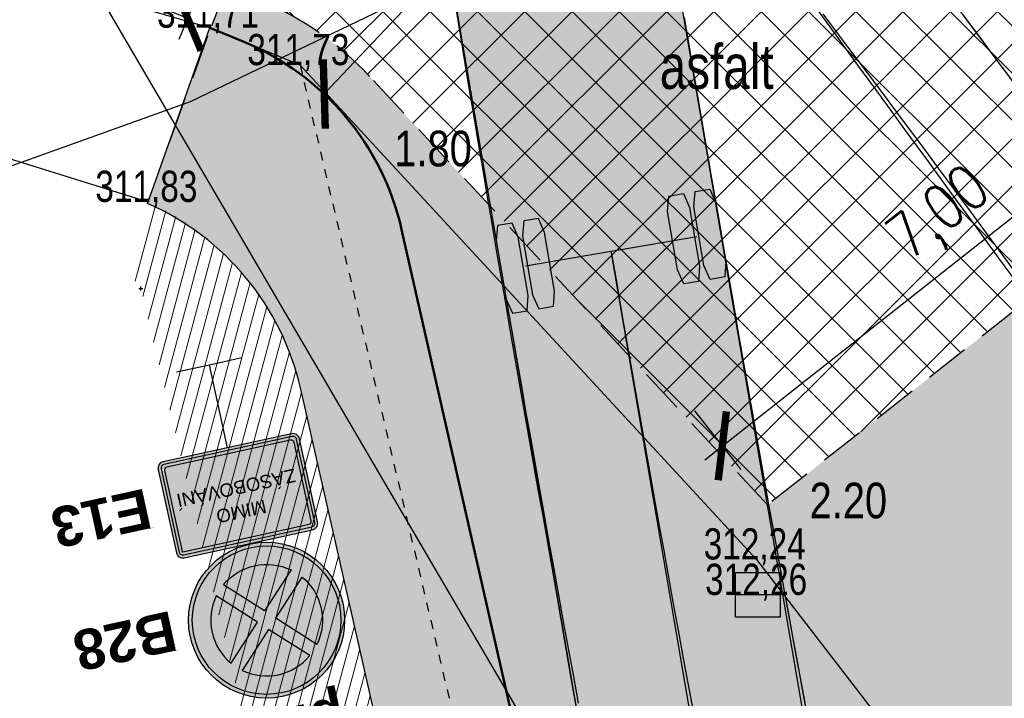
# Model space of a CAD drawing. Extents: x -783215 to -782699, y -1044860 to -1044498.
# Tile 37 of 60: x -783100.35 to -783089.31, y -1044660.13 to -1044652.52. Entities that reach past the tile are written whole.
import ezdxf
from ezdxf.enums import TextEntityAlignment as Align

# ---------------------------------------------------------------- set-up
doc = ezdxf.new("R2010")
doc.units = 0
doc.header["$MEASUREMENT"] = 0
doc.header["$PDSIZE"] = 0.2
doc.linetypes.add('HIDDEN', pattern=[0.375, 0.25, -0.125])
doc.linetypes.add('ČÁRKOVANÁ', pattern=[0.75, 0.5, -0.25])
doc.layers.get('0').update_dxf_attribs({"linetype": 'CONTINUOUS'})
doc.layers.get('Defpoints').update_dxf_attribs({"linetype": 'CONTINUOUS'})
for name, color, linetype in [('51_DRAHY_KOL_SITUACE', 21, 'CONTINUOUS'), ('51_OSY_NAPRAV_SITUACE', 51, 'CONTINUOUS'), ('51_VNEJSI_OBRYS_SITUACE', 4, 'CONTINUOUS'), ('51_VOZIDLO', 7, 'CONTINUOUS'), ('51_VOZIDLO_INITIAL_POS', 7, 'CONTINUOUS'), ('A_kóty', 1, 'CONTINUOUS'), ('A_výšky a sklony', 1, 'CONTINUOUS'), ('K-HRANA KOMUNIKACE', 1, 'CONTINUOUS'), ('KANS', 7, 'CONTINUOUS'), ('S_VODA', 150, 'VODVPITO'), ('Z_hrany ploch', 7, 'CONTINUOUS'), ('Z_Popisy', 7, 'CONTINUOUS')]:
    doc.layers.add(name, color=color, linetype=linetype)
for name, color, linetype, lineweight in [('K_VOZOVKA', 242, 'CONTINUOUS', 50), ('K_záhon. obr.', 202, 'CONTINUOUS', 30), ('KN_hranice pozemků', 140, 'CONTINUOUS', 30), ('Z_VÝŠKY', 7, 'CONTINUOUS', 9), ('Z_VÝŠKY NETISK', 252, 'CONTINUOUS', 9), ('šrafy-živice', 9, 'CONTINUOUS', 13)]:
    doc.layers.add(name, color=color, linetype=linetype, lineweight=lineweight)
doc.layers.add('Podklad', color=7, linetype='CONTINUOUS', true_color=0xededed)
doc.layers.add('SRF_CHODNÍKY', color=7, linetype='CONTINUOUS', lineweight=25, true_color=0xf5f089)
doc.layers.add('šrafy zeleň', color=7, linetype='CONTINUOUS', lineweight=13, true_color=0xdaf1b1)
doc.styles.add('ABCKARIAL', font='arial.ttf')
doc.styles.add('ROMANS', font='romans.shx', dxfattribs={"width": 0.8})
doc.styles.get("Standard").update_dxf_attribs({"font": 'txt', "height": 0.2})
doc.styles.add('Style-cs_Working', font='cs_Working.shx')
doc.styles.add('znacky', font='arial.ttf')
doc.linetypes.add('VODVPITO', pattern='A,7,-6.5,[2,civil.shx,S=1,R=0,X=0,Y=0],-6.5', length=20)
doc.dimstyles.new('situ 250', dxfattribs={"dimscale": 0.25, "dimtxt": 2, "dimasz": 2.2, "dimexe": 2, "dimexo": 2, "dimgap": 0.8, "dimtad": 1, "dimrnd": 0.05, "dimzin": 3, "dimtxsty": 'ROMANS', "dimblk": 'ARCHTICK', "dimcen": 0.09, "dimdle": 1, "dimadec": 1, "dimazin": 3, "dimtfac": 1, "dimtofl": 0, "dimtmove": 0, "dimatfit": 2, "dimldrblk": 'TerminatorOpen_0.5', "dimfxl": 4, "dimfxlon": 1, "dimfrac": 2, "dimtzin": 3, "dimarcsym": 0})

# ---------------------------------------------------------------- blocks, each defined once
blk = doc.blocks.new('_ArchTick')
at = {"color": 0, "linetype": 'ByBlock', "const_width": 0.15}
blk.add_lwpolyline([(-0.5, -0.5), (0.5, 0.5)], dxfattribs=at)
blk = doc.blocks.new('*D30')
at = {"layer": 'A_kóty', "color": 0, "linetype": 'ByBlock', "lineweight": -2, "ltscale": 2500, "transparency": 16777216}
for p, q in [((-783094.809, -1044651.094), (-783096.935, -1044653.35)), ((-783099.015, -1044655.533), (-783098.97, -1044655.533)), ((-783098.993, -1044655.556), (-783098.993, -1044655.511))]:
    blk.add_line(p, q, dxfattribs=at)
at = {"layer": 'Defpoints', "color": 0, "linetype": 'ByBlock', "ltscale": 2500, "transparency": 16777216}
for p in [(-783096.935, -1044653.35), (-783098.993, -1044655.533)]:
    blk.add_point(p, dxfattribs=at)
at = {"layer": 'A_kóty', "color": 0, "linetype": 'ByBlock', "lineweight": -2, "ltscale": 2500, "transparency": 16777216, "xscale": 0.55, "yscale": 0.55, "zscale": 0.55, "rotation": 226.6995552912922}
blk.add_blockref('_ArchTick', (-783096.935, -1044653.35), dxfattribs=at)
at = {"layer": 'A_kóty', "color": 0, "linetype": 'ByBlock', "ltscale": 2500, "transparency": 16777216, "insert": (-783095.857, -1044651.48), "char_height": 0.5, "attachment_point": 5, "rotation": 46.6996, "style": 'ROMANS', "bg_fill": 3, "box_fill_scale": 1.25, "bg_fill_color": 256, "bg_fill_true_color": 13158600, "bg_fill_transparency": 0}
blk.add_mtext('R3,00', dxfattribs=at)
blk = doc.blocks.new('TerminatorOpen_0.5')
at = {"color": 0, "linetype": 'ByBlock', "lineweight": -2}
for q in [(-1, 0.25), (-1, 0), (-1, -0.25)]:
    blk.add_line((0, 0), q, dxfattribs=at)
blk = doc.blocks.new('*D31')
at = {"layer": 'A_kóty', "color": 0, "linetype": 'ByBlock', "lineweight": -2, "ltscale": 2500, "transparency": 16777216}
for p, q in [((-783098.275, -1044652.042), (-783097.444, -1044650.038)), ((-783098.275, -1044652.042), (-783098.737, -1044651.851)), ((-783098.562, -1044652.735), (-783098.275, -1044652.042)), ((-783098.466, -1044652.504), (-783098.928, -1044652.312))]:
    blk.add_line(p, q, dxfattribs=at)
at = {"layer": 'Defpoints', "color": 0, "linetype": 'ByBlock', "ltscale": 2500, "transparency": 16777216}
for p in [(-783098.275, -1044652.042), (-783098.029, -1044652.144), (-783098.22, -1044652.606)]:
    blk.add_point(p, dxfattribs=at)
at = {"layer": 'A_kóty', "color": 0, "linetype": 'ByBlock', "lineweight": -2, "ltscale": 2500, "transparency": 16777216, "xscale": 0.55, "yscale": 0.55, "zscale": 0.55}
for p, rotation in [((-783098.275, -1044652.042), 67.4806115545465), ((-783098.466, -1044652.504), 247.4806115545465)]:
    blk.add_blockref('_ArchTick', p, dxfattribs=dict(at, rotation=rotation))
at = {"layer": 'A_kóty', "color": 0, "linetype": 'ByBlock', "ltscale": 2500, "transparency": 16777216, "insert": (-783098.214, -1044650.596), "char_height": 0.5, "attachment_point": 5, "rotation": 67.4806, "style": 'ROMANS'}
blk.add_mtext('0,50', dxfattribs=at)
blk = doc.blocks.new('*D48')
at = {"layer": 'A_kóty', "color": 0, "lineweight": -2, "ltscale": 0.2, "transparency": 16777216}
for p, q in [((-783086.725, -1044653.199), (-783087.245, -1044652.541)), ((-783092.666, -1044657.454), (-783086.739, -1044652.778)), ((-783092.26, -1044657.565), (-783092.779, -1044656.907))]:
    blk.add_line(p, q, dxfattribs=at)
at = {"layer": 'Defpoints', "color": 0, "ltscale": 0.2, "transparency": 16777216}
for p in [(-783086.935, -1044652.933), (-783086.415, -1044653.592), (-783091.95, -1044657.958)]:
    blk.add_point(p, dxfattribs=at)
at = {"layer": 'A_kóty', "color": 0, "lineweight": -2, "ltscale": 0.2, "transparency": 16777216, "xscale": 0.55, "yscale": 0.55, "zscale": 0.55}
for p, rotation in [((-783086.935, -1044652.933), 38.26759197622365), ((-783092.47, -1044657.299), 218.2675919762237)]:
    blk.add_blockref('_ArchTick', p, dxfattribs=dict(at, rotation=rotation))
at = {"layer": 'A_kóty', "color": 0, "ltscale": 0.2, "transparency": 16777216, "insert": (-783090.01, -1044654.725), "char_height": 0.5, "attachment_point": 5, "rotation": 38.2676, "style": 'ROMANS'}
blk.add_mtext('7,00', dxfattribs=at)
blk = doc.blocks.new('6$3000')
at = {"color": 0}
blk.add_lwpolyline([(0.5, 0), (0.5, -0.5), (-0.5, -0.5), (-0.5, 0.5), (0.5, 0.5), (0.5, 0), (-0.5, 0)], dxfattribs=at)

msp = doc.modelspace()

# ---------------------------------------------------------------- hatches: boundary and pattern name
at = {"true_color": 0x000000}
h = msp.add_hatch(color=18, dxfattribs=at)
edge = h.paths.add_edge_path()
edge.add_arc((-783098.522, -1044658.482), 0.0412, 192.3033, 282.3033)
edge.add_line((-783098.513, -1044658.522), (-783097.073, -1044658.208))
edge.add_arc((-783097.082, -1044658.168), 0.0412, -77.6967, 12.3033)
edge.add_line((-783097.041, -1044658.159), (-783097.245, -1044657.226))
edge.add_arc((-783097.285, -1044657.235), 0.0412, 12.3033, 102.3033)
edge.add_line((-783097.294, -1044657.195), (-783098.734, -1044657.509))
edge.add_arc((-783098.725, -1044657.549), 0.0412, 102.3033, 192.3033)
edge.add_line((-783098.766, -1044657.558), (-783098.562, -1044658.491))
edge = h.paths.add_edge_path(flags=16)
edge.add_arc((-783098.522, -1044658.482), 0.00622, 192.3033, 282.3033)
edge.add_line((-783098.521, -1044658.488), (-783097.106, -1044658.179))
edge.add_arc((-783097.113, -1044658.148), 0.0325, -77.6967, 12.3033)
edge.add_line((-783097.081, -1044658.141), (-783097.274, -1044657.259))
edge.add_arc((-783097.305, -1044657.266), 0.0325, 12.3033, 102.3033)
edge.add_line((-783097.312, -1044657.235), (-783098.701, -1044657.537))
edge.add_arc((-783098.694, -1044657.569), 0.0325, 102.3033, 192.3033)
edge.add_line((-783098.726, -1044657.576), (-783098.528, -1044658.483))
h = msp.add_hatch(color=1)
edge = h.paths.add_edge_path()
edge.add_arc((-783097.582, -1044659.255), 0.833, -167.6967, 192.3033)
edge = h.paths.add_edge_path(flags=16)
edge.add_arc((-783097.582, -1044659.255), 0.627, 154.2577, 230.5041)
edge.add_line((-783097.98, -1044659.739), (-783097.684, -1044659.278))
edge.add_line((-783097.684, -1044659.278), (-783098.146, -1044658.983))
edge = h.paths.add_edge_path(flags=16)
edge.add_arc((-783097.582, -1044659.255), 0.627, -115.8193, -39.3249)
edge.add_line((-783097.097, -1044659.652), (-783097.559, -1044659.358))
edge.add_line((-783097.559, -1044659.358), (-783097.855, -1044659.819))
edge = h.paths.add_edge_path(flags=16)
edge.add_arc((-783097.582, -1044659.255), 0.627, 64.098, 140.6125, ccw=False)
edge.add_line((-783097.308, -1044658.692), (-783097.604, -1044659.152))
edge.add_line((-783097.604, -1044659.152), (-783098.066, -1044658.858))
edge = h.paths.add_edge_path(flags=16)
edge.add_line((-783097.017, -1044659.527), (-783097.478, -1044659.233))
edge.add_line((-783097.478, -1044659.233), (-783097.183, -1044658.772))
edge.add_arc((-783097.582, -1044659.255), 0.627, -25.6796, 50.4213, ccw=False)
at = {"true_color": 0x0052a3}
h = msp.add_hatch(color=154, dxfattribs=at)
edge = h.paths.add_edge_path()
edge.add_arc((-783097.582, -1044659.255), 0.627, -115.8193, -39.3249)
edge.add_line((-783097.097, -1044659.652), (-783097.559, -1044659.358))
edge.add_line((-783097.559, -1044659.358), (-783097.855, -1044659.819))
edge = h.paths.add_edge_path()
edge.add_arc((-783097.582, -1044659.255), 0.627, 154.2577, 230.5041)
edge.add_line((-783097.98, -1044659.739), (-783097.684, -1044659.278))
edge.add_line((-783097.684, -1044659.278), (-783098.146, -1044658.983))
edge = h.paths.add_edge_path()
edge.add_arc((-783097.582, -1044659.255), 0.627, 64.098, 140.6125, ccw=False)
edge.add_line((-783097.308, -1044658.692), (-783097.604, -1044659.152))
edge.add_line((-783097.604, -1044659.152), (-783098.066, -1044658.858))
edge = h.paths.add_edge_path()
edge.add_line((-783097.017, -1044659.527), (-783097.478, -1044659.233))
edge.add_line((-783097.478, -1044659.233), (-783097.183, -1044658.772))
edge.add_arc((-783097.582, -1044659.255), 0.627, -25.6796, 50.4213, ccw=False)
at = {"layer": '51_VOZIDLO', "linetype": 'ByBlock', "true_color": 0x2f8dd0, "transparency": 33554560}
h = msp.add_hatch(color=142, dxfattribs=at)
h.dxf.hatch_style = 2
h.paths.add_polyline_path([(-783091.024, -1044663.429), (-783093.052, -1044651.601), (-783095.516, -1044652.024), (-783093.488, -1044663.851)])
at = {"layer": '51_VOZIDLO', "linetype": 'ByBlock', "transparency": 33554560}
h = msp.add_hatch(color=9, dxfattribs=at)
h.dxf.hatch_style = 2
h.paths.add_polyline_path([(-783092.725, -1044655.282), (-783092.738, -1044655.454), (-783092.902, -1044655.482), (-783092.971, -1044655.325), (-783093.084, -1044654.668), (-783093.071, -1044654.496), (-783092.907, -1044654.468), (-783092.838, -1044654.625)])
h = msp.add_hatch(color=9, dxfattribs=at)
h.dxf.hatch_style = 2
h.paths.add_polyline_path([(-783092.429, -1044655.232), (-783092.442, -1044655.403), (-783092.606, -1044655.431), (-783092.676, -1044655.274), (-783092.788, -1044654.617), (-783092.775, -1044654.446), (-783092.611, -1044654.417), (-783092.542, -1044654.575)])
h = msp.add_hatch(color=9, dxfattribs=at)
h.dxf.hatch_style = 2
h.paths.add_polyline_path([(-783094.893, -1044655.654), (-783094.824, -1044655.811), (-783094.66, -1044655.783), (-783094.647, -1044655.612), (-783094.759, -1044654.955), (-783094.829, -1044654.798), (-783094.993, -1044654.826), (-783095.006, -1044654.997)])
h = msp.add_hatch(color=9, dxfattribs=at)
h.dxf.hatch_style = 2
h.paths.add_polyline_path([(-783094.598, -1044655.603), (-783094.528, -1044655.761), (-783094.364, -1044655.733), (-783094.351, -1044655.561), (-783094.464, -1044654.904), (-783094.533, -1044654.747), (-783094.697, -1044654.775), (-783094.71, -1044654.946)])
at = {"layer": 'Podklad'}
h = msp.add_hatch(color=256, dxfattribs=at)
h.dxf.hatch_style = 1
h.paths.add_polyline_path([(-783098.594, -1044658.498, 0.414214), (-783098.506, -1044658.554), (-783097.066, -1044658.24, 0.414214), (-783097.01, -1044658.152), (-783097.213, -1044657.219, 0.414214), (-783097.301, -1044657.163), (-783098.741, -1044657.477, 0.414214), (-783098.797, -1044657.565)])
h = msp.add_hatch(color=256, dxfattribs=at)
h.dxf.hatch_style = 1
h.paths.add_polyline_path([(-783098.437, -1044659.442, 1), (-783096.727, -1044659.069, 1)])
at = {"layer": 'SRF_CHODNÍKY', "ltscale": 0.2}
h = msp.add_hatch(color=256, dxfattribs=at)
h.dxf.hatch_style = 1
h.paths.add_polyline_path([(-783096.067, -1044654.87, 0.243305), (-783097.844, -1044652.762), (-783098.209, -1044652.611), (-783098.918, -1044654.578, -0.237833), (-783097.199, -1044656.661), (-783092.319, -1044678.171, 0.323907), (-783091.582, -1044676.445), (-783091.192, -1044676.357)])
at = {"layer": 'šrafy zeleň', "linetype": 'ByBlock', "ltscale": 2500}
h = msp.add_hatch(dxfattribs=at)
h.set_pattern_fill('ANSI31', color=256, angle=30)
h.set_pattern_definition([(75, (0, 0), (-0.120740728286, 0.032352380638), [])])
edge = h.paths.add_edge_path()
edge.add_line((-783092.227, -1044678.577), (-783097.199, -1044656.661))
edge.add_arc((-783100.204, -1044657.364), 3.087, 13.1649, 65.2495)
edge.add_line((-783098.912, -1044654.561), (-783099.07, -1044655.548))
edge.add_line((-783099.07, -1044655.548), (-783098.986, -1044655.562))
edge.add_line((-783098.986, -1044655.562), (-783093.417, -1044678.843))
edge.add_line((-783093.417, -1044678.843), (-783092.92, -1044678.787))
edge.add_arc((-783093.143, -1044676.799), 2, 276.3801, 297.2596)
at = {"layer": 'šrafy-živice', "ltscale": 0.2}
h = msp.add_hatch(color=256, dxfattribs=at)
h.dxf.hatch_style = 1
edge = h.paths.add_edge_path()
edge.add_line((-783070.118, -1044674.252), (-783086.415, -1044653.592))
edge.add_line((-783086.415, -1044653.592), (-783087.947, -1044651.65))
edge.add_arc((-783084.721, -1044649.139), 4.088, 143.0091, 217.8897, ccw=False)
edge.add_line((-783087.986, -1044646.68), (-783088.419, -1044646.43))
edge.add_arc((-783084.72, -1044649.142), 4.587, 143.751, 217.8935)
edge.add_line((-783088.34, -1044651.96), (-783086.808, -1044653.901))
edge.add_line((-783086.808, -1044653.901), (-783091.961, -1044657.963))
edge.add_line((-783091.961, -1044657.963), (-783096.428, -1044653.152))
edge.add_arc((-783098.993, -1044655.533), 3.5, 42.8727, 67.4806)
edge.add_line((-783097.652, -1044652.3), (-783098.029, -1044652.144))
edge.add_line((-783098.029, -1044652.144), (-783098.201, -1044652.588))
edge.add_line((-783098.201, -1044652.588), (-783098.209, -1044652.611))
edge.add_line((-783098.209, -1044652.611), (-783097.844, -1044652.762))
edge.add_arc((-783098.993, -1044655.533), 3, 12.7821, 67.4806, ccw=False)
edge.add_line((-783096.067, -1044654.87), (-783091.192, -1044676.357))
edge.add_arc((-783093.143, -1044676.799), 2, -83.6199, 12.7821, ccw=False)
edge.add_line((-783092.92, -1044678.787), (-783093.417, -1044678.843))
edge.add_line((-783093.417, -1044678.843), (-783092.973, -1044682.818))
edge.add_line((-783092.973, -1044682.818), (-783075.843, -1044680.902))
edge.add_arc((-783075.51, -1044683.884), 3, 8.2414, 96.3801, ccw=False)
edge.add_line((-783072.541, -1044683.454), (-783067.717, -1044716.761))
edge.add_arc((-783073.655, -1044717.621), 6, -43.1529, 8.2414, ccw=False)
edge.add_line((-783069.277, -1044721.725), (-783072.712, -1044725.388))
edge.add_arc((-783063.958, -1044733.596), 12, 136.8471, 187.7607)
edge.add_line((-783075.848, -1044735.216), (-783075.652, -1044736.654))
edge.add_line((-783075.652, -1044736.654), (-783070.963, -1044736.015))
edge.add_line((-783070.963, -1044736.015), (-783071.022, -1044735.567))
edge.add_arc((-783065.073, -1044734.785), 6, 136.8471, 187.4869, ccw=False)
edge.add_line((-783069.45, -1044730.682), (-783065.484, -1044726.452))
edge.add_arc((-783061.107, -1044730.556), 6, 82.6908, 136.847, ccw=False)
edge.add_line((-783060.344, -1044724.604), (-783055.547, -1044725.213))
edge.add_line((-783055.547, -1044725.213), (-783054.922, -1044720.286))
edge.add_arc((-783052.411, -1044710.567), 10.038, 189.47, 255.5127, ccw=False)
edge.add_line((-783062.312, -1044712.219), (-783066.638, -1044682.347))
edge.add_arc((-783083.463, -1044684.784), 17, 8.2414, 38.2827)
edge = h.paths.add_edge_path(flags=16)
edge.add_line((-783087.592, -1044671.888), (-783089.061, -1044665.413))
edge.add_arc((-783088.085, -1044665.192), 1, 38.2452, 192.7821, ccw=False)
edge.add_line((-783087.3, -1044664.573), (-783083.19, -1044669.787))
edge.add_arc((-783085.154, -1044671.335), 2.5, -167.2179, 38.2452, ccw=False)
at = {"layer": 'šrafy-živice', "ltscale": 2}
h = msp.add_hatch(dxfattribs=at)
h.set_pattern_fill('ANSI37', color=8, scale=3)
h.set_pattern_definition([(45, (0, 0), (-0.26516504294, 0.26516504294), []), (135, (0, 0), (-0.26516504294, -0.26516504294), [])])
h.paths.add_polyline_path([(-783088.703, -1044646.922), (-783088.419, -1044646.43), (-783098.019, -1044652.148), (-783097.652, -1044652.3, -0.107787), (-783096.428, -1044653.152), (-783091.961, -1044657.963), (-783086.808, -1044653.901), (-783088.34, -1044651.96, -0.307074)])

# ---------------------------------------------------------------- linework, layer by layer
for points in [[(-783098.591, -1044656.467), (-783098.224, -1044656.388), (-783097.858, -1044656.308)], [(-783098.021, -1044657.32), (-783098.224, -1044656.388)]]:
    msp.add_lwpolyline(points)
for points in [[(-783098.562, -1044658.491, 0.414214), (-783098.513, -1044658.522), (-783097.073, -1044658.208, 0.414214), (-783097.041, -1044658.159), (-783097.245, -1044657.226, 0.414214), (-783097.294, -1044657.195), (-783098.734, -1044657.509, 0.414214), (-783098.766, -1044657.558)], [(-783098.528, -1044658.483, 0.414214), (-783098.521, -1044658.488), (-783097.106, -1044658.179, 0.414214), (-783097.081, -1044658.141), (-783097.274, -1044657.259, 0.414214), (-783097.312, -1044657.235), (-783098.701, -1044657.537, 0.414214), (-783098.726, -1044657.576)], [(-783098.066, -1044658.858, -0.346841), (-783097.308, -1044658.692), (-783097.604, -1044659.152)], [(-783097.017, -1044659.527), (-783097.478, -1044659.233), (-783097.183, -1044658.772, -0.34482)], [(-783098.146, -1044658.983, 0.34553), (-783097.98, -1044659.739), (-783097.684, -1044659.278)], [(-783097.855, -1044659.819, 0.346742), (-783097.097, -1044659.652), (-783097.559, -1044659.358)]]:
    msp.add_lwpolyline(points, format="xyb", close=True)
for radius in [0.875, 0.833]:
    msp.add_circle((-783097.582, -1044659.255), radius)
at = {"linetype": 'ByBlock'}
msp.add_arc((-783315.205, -1044821.287), 281.644, 35.94536, 37.2706, dxfattribs=at)
at = {"layer": '51_DRAHY_KOL_SITUACE', "linetype": 'ByBlock'}
for p, q in [((-783091.154, -1044652.697), (-783091.34, -1044652.45)), ((-783090.969, -1044652.944), (-783091.154, -1044652.697)), ((-783090.783, -1044653.191), (-783090.969, -1044652.944)), ((-783090.598, -1044653.438), (-783090.783, -1044653.191)), ((-783090.414, -1044653.686), (-783090.598, -1044653.438)), ((-783090.229, -1044653.933), (-783090.414, -1044653.686)), ((-783090.045, -1044654.181), (-783090.229, -1044653.933)), ((-783089.861, -1044654.43), (-783090.045, -1044654.181)), ((-783089.677, -1044654.678), (-783089.861, -1044654.43)), ((-783089.494, -1044654.926), (-783089.677, -1044654.678)), ((-783092.486, -1044654.903), (-783092.484, -1044654.912)), ((-783092.484, -1044654.912), (-783092.482, -1044654.921)), ((-783092.482, -1044654.921), (-783092.481, -1044654.93)), ((-783092.481, -1044654.93), (-783092.479, -1044654.938)), ((-783092.479, -1044654.938), (-783092.478, -1044654.947)), ((-783092.478, -1044654.947), (-783092.476, -1044654.956)), ((-783092.476, -1044654.956), (-783092.475, -1044654.965)), ((-783089.311, -1044655.175), (-783089.494, -1044654.926)), ((-783092.475, -1044654.965), (-783092.473, -1044654.974)), ((-783092.473, -1044654.974), (-783092.472, -1044654.982)), ((-783092.472, -1044654.982), (-783092.47, -1044654.991)), ((-783092.47, -1044654.991), (-783092.419, -1044655.288)), ((-783089.128, -1044655.424), (-783089.311, -1044655.175)), ((-783092.419, -1044655.288), (-783092.368, -1044655.585)), ((-783094.95, -1044655.326), (-783094.948, -1044655.334)), ((-783094.948, -1044655.334), (-783094.947, -1044655.343)), ((-783094.947, -1044655.343), (-783094.945, -1044655.352)), ((-783094.945, -1044655.352), (-783094.944, -1044655.361)), ((-783094.944, -1044655.361), (-783094.942, -1044655.37)), ((-783094.942, -1044655.37), (-783094.941, -1044655.378)), ((-783094.941, -1044655.378), (-783094.939, -1044655.387)), ((-783094.939, -1044655.387), (-783094.937, -1044655.396)), ((-783094.937, -1044655.396), (-783094.936, -1044655.405)), ((-783094.936, -1044655.405), (-783094.934, -1044655.414)), ((-783094.934, -1044655.414), (-783094.883, -1044655.712)), ((-783092.368, -1044655.585), (-783092.317, -1044655.881)), ((-783094.883, -1044655.712), (-783094.832, -1044656.011)), ((-783092.317, -1044655.881), (-783092.265, -1044656.178)), ((-783094.832, -1044656.011), (-783094.78, -1044656.31)), ((-783092.265, -1044656.178), (-783092.213, -1044656.475)), ((-783094.78, -1044656.31), (-783094.728, -1044656.608)), ((-783092.213, -1044656.475), (-783092.161, -1044656.771)), ((-783094.728, -1044656.608), (-783094.676, -1044656.907)), ((-783092.161, -1044656.771), (-783092.109, -1044657.068)), ((-783094.676, -1044656.907), (-783094.623, -1044657.205)), ((-783092.109, -1044657.068), (-783092.056, -1044657.365)), ((-783094.623, -1044657.205), (-783094.57, -1044657.504)), ((-783092.056, -1044657.365), (-783092.003, -1044657.661)), ((-783094.57, -1044657.504), (-783094.517, -1044657.802)), ((-783092.003, -1044657.661), (-783091.95, -1044657.958)), ((-783094.517, -1044657.802), (-783094.464, -1044658.1)), ((-783091.95, -1044657.958), (-783091.897, -1044658.254)), ((-783094.464, -1044658.1), (-783094.411, -1044658.399)), ((-783091.897, -1044658.254), (-783091.844, -1044658.55)), ((-783094.411, -1044658.399), (-783094.357, -1044658.697)), ((-783091.844, -1044658.55), (-783091.79, -1044658.847)), ((-783094.357, -1044658.697), (-783094.304, -1044658.995)), ((-783091.79, -1044658.847), (-783091.736, -1044659.143)), ((-783094.304, -1044658.995), (-783094.25, -1044659.293)), ((-783091.736, -1044659.143), (-783091.682, -1044659.439)), ((-783094.25, -1044659.293), (-783094.195, -1044659.591)), ((-783091.682, -1044659.439), (-783091.628, -1044659.736)), ((-783094.195, -1044659.591), (-783094.141, -1044659.889)), ((-783091.628, -1044659.736), (-783091.573, -1044660.032)), ((-783094.141, -1044659.889), (-783094.086, -1044660.188)), ((-783091.573, -1044660.032), (-783091.518, -1044660.328))]:
    msp.add_line(p, q, dxfattribs=at)
at = {"layer": '51_OSY_NAPRAV_SITUACE', "linetype": 'ByBlock'}
for p, q in [((-783089.582, -1044652.71), (-783089.768, -1044652.462)), ((-783089.397, -1044652.959), (-783089.582, -1044652.71)), ((-783089.212, -1044653.207), (-783089.397, -1044652.959)), ((-783093.718, -1044655.114), (-783093.716, -1044655.123)), ((-783093.716, -1044655.123), (-783093.715, -1044655.132)), ((-783093.715, -1044655.132), (-783093.713, -1044655.141)), ((-783093.713, -1044655.141), (-783093.711, -1044655.15)), ((-783093.711, -1044655.15), (-783093.71, -1044655.158)), ((-783093.71, -1044655.158), (-783093.708, -1044655.167)), ((-783093.708, -1044655.167), (-783093.707, -1044655.176)), ((-783093.707, -1044655.176), (-783093.705, -1044655.185)), ((-783093.705, -1044655.185), (-783093.704, -1044655.194)), ((-783093.704, -1044655.194), (-783093.702, -1044655.202)), ((-783093.702, -1044655.202), (-783093.651, -1044655.5)), ((-783093.651, -1044655.5), (-783093.6, -1044655.798)), ((-783093.6, -1044655.798), (-783093.548, -1044656.096)), ((-783093.548, -1044656.096), (-783093.496, -1044656.393)), ((-783093.496, -1044656.393), (-783093.444, -1044656.691)), ((-783093.444, -1044656.691), (-783093.392, -1044656.988)), ((-783093.392, -1044656.988), (-783093.34, -1044657.286)), ((-783093.34, -1044657.286), (-783093.287, -1044657.583)), ((-783093.287, -1044657.583), (-783093.234, -1044657.881)), ((-783093.234, -1044657.881), (-783093.181, -1044658.178)), ((-783093.181, -1044658.178), (-783093.127, -1044658.475)), ((-783093.127, -1044658.475), (-783093.074, -1044658.773)), ((-783093.074, -1044658.773), (-783093.02, -1044659.07)), ((-783093.02, -1044659.07), (-783092.966, -1044659.367)), ((-783092.966, -1044659.367), (-783092.911, -1044659.664)), ((-783092.911, -1044659.664), (-783092.857, -1044659.962)), ((-783092.857, -1044659.962), (-783092.802, -1044660.259))]:
    msp.add_line(p, q, dxfattribs=at)
at = {"layer": '51_VNEJSI_OBRYS_SITUACE', "linetype": 'ByBlock'}
for p, q in [((-783091.212, -1044652.664), (-783091.475, -1044652.303)), ((-783095.403, -1044652.71), (-783095.452, -1044652.411)), ((-783092.899, -1044652.491), (-783092.823, -1044652.932)), ((-783095.353, -1044653.009), (-783095.403, -1044652.71)), ((-783090.948, -1044653.025), (-783091.212, -1044652.664)), ((-783092.823, -1044652.932), (-783092.748, -1044653.373)), ((-783095.304, -1044653.308), (-783095.353, -1044653.009)), ((-783090.685, -1044653.386), (-783090.948, -1044653.025)), ((-783095.254, -1044653.607), (-783095.304, -1044653.308)), ((-783092.748, -1044653.373), (-783092.672, -1044653.813)), ((-783090.421, -1044653.747), (-783090.685, -1044653.386)), ((-783095.204, -1044653.906), (-783095.254, -1044653.607)), ((-783092.672, -1044653.813), (-783092.597, -1044654.254)), ((-783090.158, -1044654.108), (-783090.421, -1044653.747)), ((-783095.154, -1044654.205), (-783095.204, -1044653.906)), ((-783089.894, -1044654.47), (-783090.158, -1044654.108)), ((-783095.103, -1044654.504), (-783095.154, -1044654.205)), ((-783092.597, -1044654.254), (-783092.521, -1044654.695)), ((-783095.053, -1044654.802), (-783095.103, -1044654.504)), ((-783089.631, -1044654.831), (-783089.894, -1044654.47)), ((-783092.521, -1044654.695), (-783092.483, -1044654.916)), ((-783095.002, -1044655.101), (-783095.053, -1044654.802)), ((-783089.367, -1044655.192), (-783089.631, -1044654.831)), ((-783092.483, -1044654.916), (-783092.482, -1044654.925)), ((-783092.482, -1044654.925), (-783092.48, -1044654.934)), ((-783092.48, -1044654.934), (-783092.479, -1044654.943)), ((-783092.479, -1044654.943), (-783092.477, -1044654.952)), ((-783092.477, -1044654.952), (-783092.476, -1044654.96)), ((-783092.476, -1044654.96), (-783092.474, -1044654.969)), ((-783092.474, -1044654.969), (-783092.473, -1044654.978)), ((-783092.473, -1044654.978), (-783092.471, -1044654.987)), ((-783092.471, -1044654.987), (-783092.445, -1044655.14)), ((-783094.951, -1044655.4), (-783095.002, -1044655.101)), ((-783092.445, -1044655.14), (-783092.394, -1044655.436)), ((-783089.104, -1044655.553), (-783089.367, -1044655.192)), ((-783094.9, -1044655.698), (-783094.951, -1044655.4)), ((-783092.394, -1044655.436), (-783092.342, -1044655.733)), ((-783094.848, -1044655.997), (-783094.9, -1044655.698)), ((-783092.342, -1044655.733), (-783092.291, -1044656.03)), ((-783094.796, -1044656.296), (-783094.848, -1044655.997)), ((-783092.291, -1044656.03), (-783092.239, -1044656.327)), ((-783094.744, -1044656.594), (-783094.796, -1044656.296)), ((-783092.239, -1044656.327), (-783092.187, -1044656.623)), ((-783094.692, -1044656.893), (-783094.744, -1044656.594)), ((-783092.187, -1044656.623), (-783092.135, -1044656.92)), ((-783094.64, -1044657.191), (-783094.692, -1044656.893)), ((-783092.135, -1044656.92), (-783092.082, -1044657.216)), ((-783094.587, -1044657.49), (-783094.64, -1044657.191)), ((-783092.082, -1044657.216), (-783092.03, -1044657.513)), ((-783094.534, -1044657.788), (-783094.587, -1044657.49)), ((-783092.03, -1044657.513), (-783091.977, -1044657.809)), ((-783094.481, -1044658.086), (-783094.534, -1044657.788)), ((-783091.977, -1044657.809), (-783091.924, -1044658.106)), ((-783094.428, -1044658.385), (-783094.481, -1044658.086)), ((-783091.924, -1044658.106), (-783091.87, -1044658.402)), ((-783094.319, -1044659.004), (-783094.428, -1044658.385)), ((-783091.87, -1044658.402), (-783091.817, -1044658.699)), ((-783091.817, -1044658.699), (-783091.763, -1044658.995)), ((-783094.243, -1044659.445), (-783094.319, -1044659.004)), ((-783091.763, -1044658.995), (-783091.709, -1044659.291)), ((-783091.709, -1044659.291), (-783091.655, -1044659.587)), ((-783094.168, -1044659.885), (-783094.243, -1044659.445)), ((-783091.655, -1044659.587), (-783091.6, -1044659.884)), ((-783094.092, -1044660.326), (-783094.168, -1044659.885)), ((-783091.6, -1044659.884), (-783091.546, -1044660.18))]:
    msp.add_line(p, q, dxfattribs=at)
at = {"layer": '51_VOZIDLO', "color": 7, "linetype": 'ByBlock', "true_color": 0x000000}
for p, q in [((-783091.024, -1044663.429), (-783093.052, -1044651.601)), ((-783095.516, -1044652.024), (-783093.488, -1044663.851)), ((-783093.084, -1044654.668), (-783093.071, -1044654.496)), ((-783093.071, -1044654.496), (-783092.907, -1044654.468)), ((-783092.907, -1044654.468), (-783092.838, -1044654.625)), ((-783092.788, -1044654.617), (-783092.775, -1044654.446)), ((-783092.775, -1044654.446), (-783092.611, -1044654.417)), ((-783092.611, -1044654.417), (-783092.542, -1044654.575)), ((-783092.838, -1044654.625), (-783092.725, -1044655.282)), ((-783092.676, -1044655.274), (-783092.788, -1044654.617)), ((-783092.542, -1044654.575), (-783092.429, -1044655.232)), ((-783092.971, -1044655.325), (-783093.084, -1044654.668)), ((-783094.993, -1044654.826), (-783095.006, -1044654.997)), ((-783094.829, -1044654.798), (-783094.993, -1044654.826)), ((-783094.759, -1044654.955), (-783094.829, -1044654.798)), ((-783094.697, -1044654.775), (-783094.71, -1044654.946)), ((-783094.533, -1044654.747), (-783094.697, -1044654.775)), ((-783094.464, -1044654.904), (-783094.533, -1044654.747)), ((-783094.647, -1044655.612), (-783094.759, -1044654.955)), ((-783094.71, -1044654.946), (-783094.598, -1044655.603)), ((-783094.679, -1044655.279), (-783092.757, -1044654.95)), ((-783094.351, -1044655.561), (-783094.464, -1044654.904)), ((-783095.006, -1044654.997), (-783094.893, -1044655.654)), ((-783092.738, -1044660.831), (-783093.718, -1044655.114)), ((-783092.725, -1044655.282), (-783092.738, -1044655.454)), ((-783092.606, -1044655.431), (-783092.676, -1044655.274)), ((-783092.429, -1044655.232), (-783092.442, -1044655.403)), ((-783092.902, -1044655.482), (-783092.971, -1044655.325)), ((-783092.738, -1044655.454), (-783092.902, -1044655.482)), ((-783092.442, -1044655.403), (-783092.606, -1044655.431)), ((-783094.66, -1044655.783), (-783094.647, -1044655.612)), ((-783094.598, -1044655.603), (-783094.528, -1044655.761)), ((-783094.364, -1044655.733), (-783094.351, -1044655.561)), ((-783094.893, -1044655.654), (-783094.824, -1044655.811)), ((-783094.824, -1044655.811), (-783094.66, -1044655.783)), ((-783094.528, -1044655.761), (-783094.364, -1044655.733))]:
    msp.add_line(p, q, dxfattribs=at)
at = {"layer": '51_VOZIDLO_INITIAL_POS', "linetype": 'ByBlock'}
for p, q in [((-783091.024, -1044663.429), (-783093.052, -1044651.601)), ((-783095.516, -1044652.024), (-783093.488, -1044663.851)), ((-783093.084, -1044654.668), (-783093.071, -1044654.496)), ((-783093.071, -1044654.496), (-783092.907, -1044654.468)), ((-783092.907, -1044654.468), (-783092.838, -1044654.625)), ((-783092.788, -1044654.617), (-783092.775, -1044654.446)), ((-783092.775, -1044654.446), (-783092.611, -1044654.417)), ((-783092.611, -1044654.417), (-783092.542, -1044654.575)), ((-783092.838, -1044654.625), (-783092.725, -1044655.282)), ((-783092.676, -1044655.274), (-783092.788, -1044654.617)), ((-783092.542, -1044654.575), (-783092.429, -1044655.232)), ((-783092.971, -1044655.325), (-783093.084, -1044654.668)), ((-783094.993, -1044654.826), (-783095.006, -1044654.997)), ((-783094.829, -1044654.798), (-783094.993, -1044654.826)), ((-783094.759, -1044654.955), (-783094.829, -1044654.798)), ((-783094.697, -1044654.775), (-783094.71, -1044654.946)), ((-783094.533, -1044654.747), (-783094.697, -1044654.775)), ((-783094.464, -1044654.904), (-783094.533, -1044654.747)), ((-783094.647, -1044655.612), (-783094.759, -1044654.955)), ((-783094.71, -1044654.946), (-783094.598, -1044655.603)), ((-783094.351, -1044655.561), (-783094.464, -1044654.904)), ((-783095.006, -1044654.997), (-783094.893, -1044655.654)), ((-783092.725, -1044655.282), (-783092.738, -1044655.454)), ((-783092.606, -1044655.431), (-783092.676, -1044655.274)), ((-783092.429, -1044655.232), (-783092.442, -1044655.403)), ((-783092.902, -1044655.482), (-783092.971, -1044655.325)), ((-783092.738, -1044655.454), (-783092.902, -1044655.482)), ((-783092.442, -1044655.403), (-783092.606, -1044655.431)), ((-783094.66, -1044655.783), (-783094.647, -1044655.612)), ((-783094.598, -1044655.603), (-783094.528, -1044655.761)), ((-783094.364, -1044655.733), (-783094.351, -1044655.561)), ((-783094.893, -1044655.654), (-783094.824, -1044655.811)), ((-783094.824, -1044655.811), (-783094.66, -1044655.783)), ((-783094.528, -1044655.761), (-783094.364, -1044655.733))]:
    msp.add_line(p, q, dxfattribs=at)
at = {"layer": 'K-HRANA KOMUNIKACE', "linetype": 'ČÁRKOVANÁ', "lineweight": 30}
msp.add_line((-783086.808, -1044653.901), (-783091.961, -1044657.963), dxfattribs=at)
msp.add_lwpolyline([(-783091.961, -1044657.963), (-783096.428, -1044653.152, 0.107787), (-783097.652, -1044652.3), (-783098.029, -1044652.144), (-783098.201, -1044652.588)], format="xyb", dxfattribs=at)
at = {"layer": 'K_VOZOVKA', "transparency": 33554687}
msp.add_lwpolyline([(-783098.22, -1044652.606), (-783097.844, -1044652.762, -0.243305), (-783096.067, -1044654.87), (-783091.192, -1044676.357, -0.447332), (-783092.92, -1044678.787), (-783093.417, -1044678.843)], format="xyb", dxfattribs=at)
at = {"layer": 'Podklad'}
msp.add_lwpolyline([(-783098.797, -1044657.565), (-783098.594, -1044658.498, 0.414214), (-783098.506, -1044658.554), (-783097.066, -1044658.24, 0.414214), (-783097.01, -1044658.152), (-783097.213, -1044657.219, 0.414214), (-783097.301, -1044657.163), (-783098.741, -1044657.477, 0.414214)], format="xyb", close=True, dxfattribs=at)
at = {"layer": 'Z_hrany ploch', "linetype": 'Continuous'}
for p, q in [((-783098.22, -1044652.606), (-783100.724, -1044651.886)), ((-783098.912, -1044654.561), (-783098.22, -1044652.606)), ((-783097.207, -1044653.026), (-783098.22, -1044652.606)), ((-783097.207, -1044653.026), (-783092.088, -1044658.574)), ((-783101.187, -1044653.848), (-783098.912, -1044654.561)), ((-783092.088, -1044658.574), (-783090.048, -1044661.214))]:
    msp.add_line(p, q, dxfattribs=at).dxf.unprotected_set("ltscale", 0)
at = {"layer": 'Z_hrany ploch', "linetype": 'HIDDEN'}
msp.add_line((-783097.207, -1044653.026), (-783094.341, -1044665.207), dxfattribs=at).dxf.unprotected_set("ltscale", 0)

# ---------------------------------------------------------------- block references
at = {"layer": 'KANS', "color": 42, "linetype": 'Continuous', "xscale": 0.5, "yscale": 0.5}
msp.add_blockref('6$3000', (-783092.072, -1044658.972), dxfattribs=at)

# ---------------------------------------------------------------- texts
at = {"char_height": 0.45, "width": 0.65543, "attachment_point": 1, "rotation": 192.3033, "style": 'ABCKARIAL'}
for s, insert in [('{\\fArial|b1|i0|c238|p34;E13}', (-783098.843, -1044658.214)), ('{\\fArial|b1|i0|c238|p34;B28}', (-783098.558, -1044659.587)), ('{\\fArial|b1|i0|c238|p34;přemístit}', (-783096.654, -1044660.546))]:
    msp.add_mtext(s, dxfattribs=dict(at, insert=insert))
at = {"color": 18, "true_color": 0x000000, "style": 'ABCKARIAL'}
for tag, text, p in [('ZÁSOBOVÁNÍ', 'ZÁSOBOVÁNÍ', (-783097.948, -1044657.654)), ('MIMO', 'MIMO', (-783097.891, -1044657.918))]:
    msp.add_attdef(tag, text=text, height=0.15, rotation=192.3033, dxfattribs=at).set_placement(p, align=Align.BOTTOM_CENTER)
at = {"flags": 3}
for p, s in [((-783098.843, -1044658.214), 'Text nebo symbol'), ((-783098.558, -1044659.587), 'Zákaz zastavení')]:
    msp.add_attdef('BLOCK_NAME', p, s, height=0.00625, rotation=192.3033, dxfattribs=at)
at = {"layer": 'A_výšky a sklony', "color": 5, "style": 'znacky', "width": 0.8}
msp.add_text('2.20', height=0.4, dxfattribs=at).set_placement((-783091.491, -1044658.112))
at = {"layer": 'Z_Popisy', "color": 7, "linetype": 'Continuous', "style": 'Style-cs_Working', "width": 0.8}
msp.add_text('asfalt', height=0.5, dxfattribs=at).set_placement((-783092.533, -1044653.043), align=Align.MIDDLE_CENTER)
at = {"layer": 'Z_VÝŠKY', "linetype": 'Continuous', "style": 'Style-cs_Working', "width": 0.8}
for s, p in [('311,73', (-783097.798, -1044653.026)), ('312,24', (-783092.679, -1044658.574))]:
    msp.add_text(s, height=0.35, dxfattribs=at).set_placement(p)
at = {"layer": 'Z_VÝŠKY NETISK', "linetype": 'Continuous', "style": 'Style-cs_Working', "width": 0.8}
for s, p in [('311,71', (-783098.811, -1044652.606)), ('311,83', (-783099.503, -1044654.561)), ('312,26', (-783092.663, -1044658.972))]:
    msp.add_text(s, height=0.35, dxfattribs=at).set_placement(p)

# ---------------------------------------------------------------- dimensions: what is measured, and where the dimension line sits
at = {"layer": 'A_kóty', "ltscale": 0.2}
dim = msp.add_aligned_dim(p1=(-783091.95, -1044657.958), p2=(-783086.415, -1044653.592), distance=0.839, text='7,00', dimstyle='situ 250', dxfattribs=at)
dim.commit()
dim.dimension.update_dxf_attribs({"geometry": '*D48', "text_midpoint": (-783090.01, -1044654.725)})

# ---------------------------------------------------------------- next in the draw order: dimensions: what is measured, and where the dimension line sits
at = {"layer": 'A_kóty', "linetype": 'ByBlock', "ltscale": 2500}
dim = msp.add_radius_dim(center=(-783098.993, -1044655.533), mpoint=(-783096.935, -1044653.35), dimstyle='situ 250', override={"dimtmove": 1, "dimtfill": 1}, dxfattribs=at)
dim.commit()
dim.dimension.update_dxf_attribs({"geometry": '*D30', "text_midpoint": (-783095.857, -1044651.48)})

# ---------------------------------------------------------------- next in the draw order: linework, layer by layer
at = {"layer": 'K-HRANA KOMUNIKACE', "linetype": 'ČÁRKOVANÁ', "lineweight": 30}
msp.add_lwpolyline([(-783098.918, -1044654.578), (-783098.201, -1044652.588)], dxfattribs=at)
at = {"layer": 'K_záhon. obr.'}
msp.add_lwpolyline([(-783092.227, -1044678.577), (-783097.199, -1044656.661, 0.237833), (-783098.918, -1044654.578)], format="xyb", dxfattribs=at)
at = {"layer": 'KN_hranice pozemků', "linetype": 'Continuous'}
msp.add_line((-783100.77, -1044650), (-783085.1, -1044676.78), dxfattribs=at).dxf.unprotected_set("ltscale", 0)
at = {"layer": 'S_VODA', "ltscale": 0.2}
msp.add_lwpolyline([(-783125.341, -1044651.057), (-783109.335, -1044655.509), (-783104.22, -1044655.509), (-783098.435, -1044653.434), (-783082.142, -1044645.603), (-783082.626, -1044644.154), (-783055.357, -1044634.12)], dxfattribs=at)

# ---------------------------------------------------------------- next in the draw order: texts
at = {"layer": 'A_výšky a sklony', "color": 5, "style": 'znacky', "width": 0.8}
msp.add_text('1.80', height=0.4, dxfattribs=at).set_placement((-783096.15, -1044654.162))

# ---------------------------------------------------------------- next in the draw order: dimensions: what is measured, and where the dimension line sits
at = {"layer": 'A_kóty', "linetype": 'ByBlock', "ltscale": 2500}
dim = msp.add_aligned_dim(p1=(-783098.22, -1044652.606), p2=(-783098.029, -1044652.144), distance=0.266, dimstyle='situ 250', dxfattribs=at)
dim.commit()
dim.dimension.update_dxf_attribs({"geometry": '*D31', "text_midpoint": (-783098.214, -1044650.596)})

doc.saveas('drawing.dxf')
